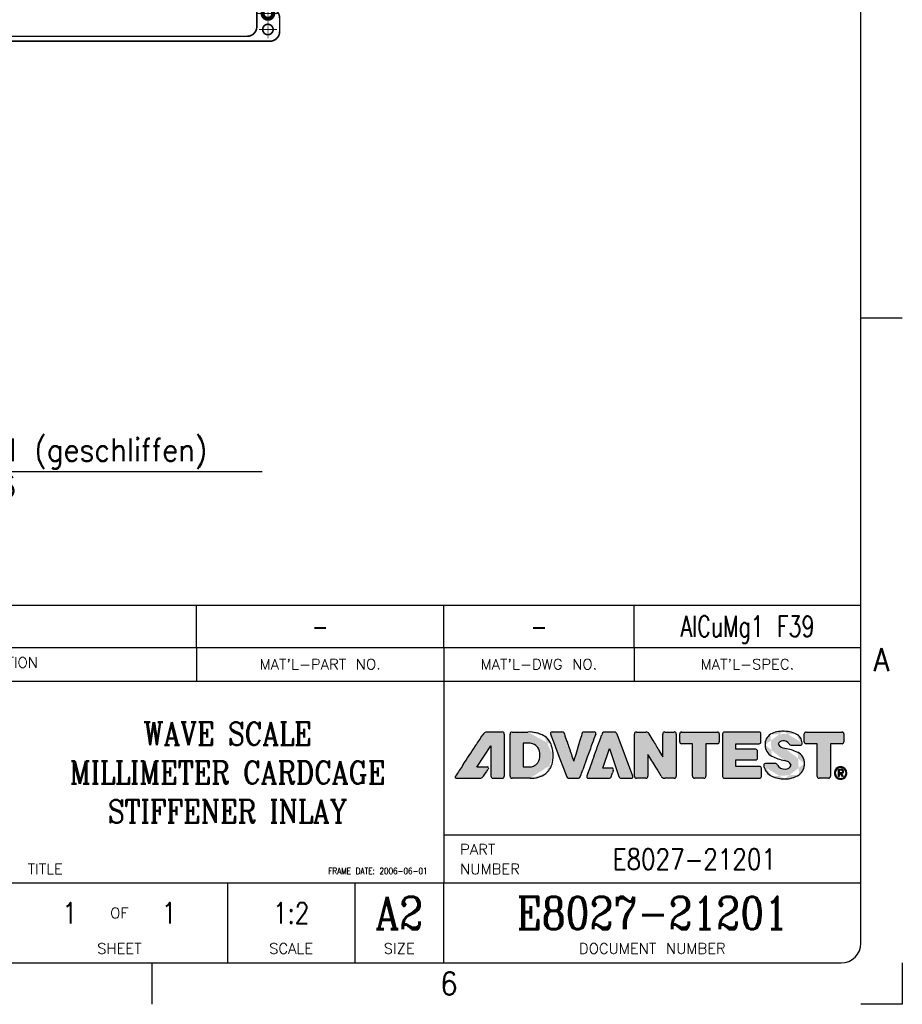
# Model space of a CAD drawing. Header units: millimetres. Extents: x -102 to 492, y -46 to 374.
# Tile 6 of 8: x 357 to 492, y -46 to 105. Entities that reach past the tile are written whole.
import ezdxf

# ---------------------------------------------------------------- set-up
doc = ezdxf.new("R2010")
doc.units = ezdxf.units.MM
doc.linetypes.add('DOT_CENTER', pattern=[14, 12, -1, 0, -1])
doc.layers.add('1', color=7, linetype='Continuous')
doc.layers.add('Layer_1', color=7, linetype='Continuous')
doc.styles.add('CONVERTER_12', font='txt.shx', dxfattribs={"width": 0.72})
doc.styles.add('CONVERTER_13', font='txt.shx', dxfattribs={"width": 0.9})
doc.styles.add('CONVERTER_14', font='txt.shx', dxfattribs={"width": 1.035})
doc.styles.add('CONVERTER_18', font='complex.shx', dxfattribs={"width": 0.855})
doc.styles.add('CONVERTER_19', font='txt.shx', dxfattribs={"width": 0.81})

# ---------------------------------------------------------------- blocks, each defined once
blk = doc.blocks.new('E8027-21201_Stiffener_Inlay__3', base_point=(453.45, 203.75))
at = {"color": 7, "linetype": 'Continuous', "const_width": 0.5}
for points in [[(456.7, 473.6, 0.414214), (453.7, 470.6, 0.414214)], [(463.7, 472.1, 0.414214), (460.7, 469.1, 0.414214)], [(617.07, 471.22, 0.198912), (614.95, 472.1, 0.198912)], [(631.85, 472.1, 0.198912), (629.73, 471.22, 0.198912)], [(786.1, 469.1, 0.414214), (783.1, 472.1, 0.414214)], [(793.1, 470.6, 0.414214), (790.1, 473.6, 0.414214)], [(620.17, 468.13, 0.198912), (622.64, 467.1, 0.198912)], [(624.16, 467.1, 0.198912), (626.63, 468.13, 0.198912)], [(453.7, 466.55, 0.198912), (454.58, 464.43, 0.198912)], [(792.22, 464.43, 0.198912), (793.1, 466.55, 0.198912)], [(459.2, 458.36, 0.198912), (458.17, 460.83, 0.198912)], [(788.63, 460.83, 0.198912), (787.6, 458.36, 0.198912)], [(476.9, 448.8, 0.414214), (473.4, 445.3, 0.414214)], [(543.4, 445.3, 0.414214), (539.9, 448.8, 0.414214)], [(566.9, 448.8, 0.414214), (563.4, 445.3, 0.414214)], [(683.4, 445.3, 0.414214), (679.9, 448.8, 0.414214)], [(706.9, 448.8, 0.414214), (703.4, 445.3, 0.414214)], [(773.4, 445.3, 0.414214), (769.9, 448.8, 0.414214)], [(543.4, 402.3, 0.414214), (546.9, 398.8, 0.414214)], [(559.9, 398.8, 0.414214), (563.4, 402.3, 0.414214)], [(683.4, 402.3, 0.414214), (686.9, 398.8, 0.414214)], [(699.9, 398.8, 0.414214), (703.4, 402.3, 0.414214)], [(458.17, 347.07, 0.198912), (459.2, 349.54, 0.198912)], [(787.6, 349.54, 0.198912), (788.63, 347.07, 0.198912)], [(454.58, 343.47, 0.198912), (453.7, 341.35, 0.198912)], [(793.1, 341.35, 0.198912), (792.22, 343.47, 0.198912)], [(453.7, 336.25, 0.198912), (454.58, 334.13, 0.198912)], [(792.22, 334.13, 0.198912), (793.1, 336.25, 0.198912)], [(459.2, 328.06, 0.198912), (458.17, 330.53, 0.198912)], [(788.63, 330.53, 0.198912), (787.6, 328.06, 0.198912)], [(546.9, 278.8, 0.414214), (543.4, 275.3, 0.414214)], [(563.4, 275.3, 0.414214), (559.9, 278.8, 0.414214)], [(686.9, 278.8, 0.414214), (683.4, 275.3, 0.414214)], [(703.4, 275.3, 0.414214), (699.9, 278.8, 0.414214)], [(473.4, 232.3, 0.414214), (476.9, 228.8, 0.414214)], [(539.9, 228.8, 0.414214), (543.4, 232.3, 0.414214)], [(563.4, 232.3, 0.414214), (566.9, 228.8, 0.414214)], [(679.9, 228.8, 0.414214), (683.4, 232.3, 0.414214)], [(703.4, 232.3, 0.414214), (706.9, 228.8, 0.414214)], [(769.9, 228.8, 0.414214), (773.4, 232.3, 0.414214)], [(458.17, 216.77, 0.198912), (459.2, 219.24, 0.198912)], [(787.6, 219.24, 0.198912), (788.63, 216.77, 0.198912)], [(454.58, 213.17, 0.198912), (453.7, 211.05, 0.198912)], [(793.1, 211.05, 0.198912), (792.22, 213.17, 0.198912)], [(460.7, 208.5, 0.414214), (463.7, 205.5, 0.414214)], [(622.64, 210.5, 0.198912), (620.17, 209.47, 0.198912)], [(626.63, 209.47, 0.198912), (624.16, 210.5, 0.198912)], [(783.1, 205.5, 0.414214), (786.1, 208.5, 0.414214)], [(453.7, 207, 0.414214), (456.7, 204, 0.414214)], [(614.95, 205.5, 0.198912), (617.07, 206.38, 0.198912)], [(629.73, 206.38, 0.198912), (631.85, 205.5, 0.198912)], [(790.1, 204, 0.414214), (793.1, 207, 0.414214)]]:
    blk.add_lwpolyline(points, format="xyb", dxfattribs=at)
for points in [[(455.7, 470, 1), (458.9, 470, 1)], [(621.8, 470.1, 1), (625, 470.1, 1)], [(787.9, 470, 1), (791.1, 470, 1)], [(455.3, 465.1, 1), (459.3, 465.1, 1)], [(455.8, 465.1, 1), (458.8, 465.1, 1)], [(456.05, 465.1, 1), (458.55, 465.1, 1)], [(549, 408.8, 1), (557.8, 408.8, 1)], [(549.6, 408.8, 1), (557.2, 408.8, 1)], [(689, 408.8, 1), (697.8, 408.8, 1)], [(689.6, 408.8, 1), (697.2, 408.8, 1)], [(455.7, 338.8, 1), (458.9, 338.8, 1)], [(787.9, 338.8, 1), (791.1, 338.8, 1)], [(549, 268.8, 1), (557.8, 268.8, 1)], [(549.6, 268.8, 1), (557.2, 268.8, 1)], [(689, 268.8, 1), (697.8, 268.8, 1)], [(689.6, 268.8, 1), (697.2, 268.8, 1)], [(787.5, 212.5, 1), (791.5, 212.5, 1)], [(788, 212.5, 1), (791, 212.5, 1)], [(788.25, 212.5, 1), (790.75, 212.5, 1)], [(455.7, 207.6, 1), (458.9, 207.6, 1)], [(621.8, 207.5, 1), (625, 207.5, 1)], [(787.9, 207.6, 1), (791.1, 207.6, 1)]]:
    blk.add_lwpolyline(points, format="xyb", close=True, dxfattribs=at)
for points in [[(790.1, 473.6), (456.7, 473.6)], [(463.7, 472.1), (614.95, 472.1)], [(617.07, 471.22), (620.17, 468.13)], [(629.73, 471.22), (626.63, 468.13)], [(631.85, 472.1), (783.1, 472.1)], [(453.7, 470.6), (453.7, 466.55)], [(460.7, 469.1), (460.7, 208.5)], [(786.1, 208.5), (786.1, 469.1)], [(793.1, 470.6), (793.1, 466.55)], [(622.64, 467.1), (624.16, 467.1)], [(458.17, 460.83), (454.58, 464.43)], [(788.63, 460.83), (792.22, 464.43)], [(459.2, 349.54), (459.2, 458.36)], [(787.6, 349.54), (787.6, 458.36)], [(539.9, 448.8), (476.9, 448.8)], [(679.9, 448.8), (566.9, 448.8)], [(769.9, 448.8), (706.9, 448.8)], [(473.4, 445.3), (473.4, 232.3)], [(543.4, 445.3), (543.4, 418.8)], [(563.4, 445.3), (563.4, 418.8)], [(683.4, 445.3), (683.4, 418.8)], [(703.4, 445.3), (703.4, 418.8)], [(773.4, 445.3), (773.4, 232.3)], [(543.4, 402.3), (543.4, 418.8)], [(543.4, 418.8), (563.4, 418.8)], [(563.4, 418.8), (563.4, 402.3)], [(683.4, 402.3), (683.4, 418.8)], [(683.4, 418.8), (703.4, 418.8)], [(703.4, 418.8), (703.4, 402.3)], [(559.9, 398.8), (546.9, 398.8)], [(699.9, 398.8), (686.9, 398.8)], [(458.17, 347.07), (454.58, 343.47)], [(788.63, 347.07), (792.22, 343.47)], [(453.7, 336.25), (453.7, 341.35)], [(793.1, 336.25), (793.1, 341.35)], [(458.17, 330.53), (454.58, 334.13)], [(788.63, 330.53), (792.22, 334.13)], [(459.2, 328.06), (459.2, 219.24)], [(787.6, 328.06), (787.6, 219.24)], [(546.9, 278.8), (559.9, 278.8)], [(686.9, 278.8), (699.9, 278.8)], [(543.4, 258.8), (543.4, 275.3)], [(563.4, 275.3), (563.4, 258.8)], [(683.4, 258.8), (683.4, 275.3)], [(703.4, 275.3), (703.4, 258.8)], [(543.4, 258.8), (543.4, 232.3)], [(563.4, 258.8), (543.4, 258.8)], [(563.4, 258.8), (563.4, 232.3)], [(703.4, 258.8), (683.4, 258.8)], [(683.4, 258.8), (683.4, 232.3)], [(703.4, 258.8), (703.4, 232.3)], [(539.9, 228.8), (476.9, 228.8)], [(679.9, 228.8), (566.9, 228.8)], [(769.9, 228.8), (706.9, 228.8)], [(458.17, 216.77), (454.58, 213.17)], [(788.63, 216.77), (792.22, 213.17)], [(453.7, 207), (453.7, 211.05)], [(617.07, 206.38), (620.17, 209.47)], [(624.16, 210.5), (622.64, 210.5)], [(629.73, 206.38), (626.63, 209.47)], [(793.1, 207), (793.1, 211.05)], [(614.95, 205.5), (463.7, 205.5)], [(783.1, 205.5), (631.85, 205.5)], [(790.1, 204), (456.7, 204)]]:
    blk.add_lwpolyline(points, dxfattribs=at)
at = {"layer": '1', "color": 1, "linetype": 'DOT_CENTER', "const_width": 0.25}
for points in [[(623.4, 480.25), (623.4, 194.06)], [(457.3, 472.76), (457.3, 467.24)], [(789.5, 472.76), (789.5, 467.24)], [(460.06, 470), (454.54, 470)], [(457.3, 468.3), (457.3, 461.9)], [(792.26, 470), (786.74, 470)], [(460.5, 465.1), (454.1, 465.1)], [(553.4, 414.64), (553.4, 402.96)], [(693.4, 414.64), (693.4, 402.96)], [(559.24, 408.8), (547.56, 408.8)], [(699.24, 408.8), (687.56, 408.8)], [(457.3, 341.56), (457.3, 336.04)], [(789.5, 341.56), (789.5, 336.04)], [(801.94, 338.8), (446.35, 338.8)], [(460.06, 338.8), (454.54, 338.8)], [(792.26, 338.8), (786.74, 338.8)], [(553.4, 274.64), (553.4, 262.96)], [(693.4, 274.64), (693.4, 262.96)], [(559.24, 268.8), (547.56, 268.8)], [(699.24, 268.8), (687.56, 268.8)], [(789.5, 215.7), (789.5, 209.3)], [(792.7, 212.5), (786.3, 212.5)], [(457.3, 210.36), (457.3, 204.84)], [(623.4, 210.26), (623.4, 204.74)], [(789.5, 210.36), (789.5, 204.84)], [(460.06, 207.6), (454.54, 207.6)], [(626.16, 207.5), (620.64, 207.5)], [(792.26, 207.6), (786.74, 207.6)]]:
    blk.add_lwpolyline(points, dxfattribs=at)
blk = doc.blocks.new('Back1', base_point=(623.4, 338.8))
blk.add_blockref('E8027-21201_Stiffener_Inlay__3', (453.45, 203.75))
blk = doc.blocks.new('AM_CREATE_SYMBOL_SURFACE__12', base_point=(332.45, 26.05))
at = {"layer": '1', "color": 7, "linetype": 'Continuous'}
for p, q in [((332.45, 26.05), (338.22, 36.05)), ((338.22, 36.05), (393.87, 36.05)), ((335.33, 31.05), (329.56, 31.05)), ((329.56, 31.05), (332.45, 26.05))]:
    blk.add_line(p, q, dxfattribs=at)
at = {"layer": '1', "color": 3, "style": 'CONVERTER_13', "width": 0.9}
for s, p in [('sanded (geschliffen)', (341.2, 37.6)), ('Ra 1.6', (341.2, 32))]:
    blk.add_text(s, height=3.5, dxfattribs=at).set_placement(p)
blk = doc.blocks.new('BOM', base_point=(281.21, 3.91))
at = {"color": 4, "linetype": 'Continuous'}
for p, q in [((281.21, 15.57), (485.6, 15.57)), ((281.21, 9.07), (281.21, 15.57)), ((291.46, 9.07), (291.46, 15.57)), ((302.29, 9.07), (302.29, 15.57)), ((383.81, 9.07), (383.81, 15.57)), ((421.7, 9.07), (421.7, 15.57)), ((450.85, 9.07), (450.85, 15.57)), ((281.21, 9.07), (485.6, 9.07)), ((291.46, 9.07), (291.46, 3.91)), ((302.29, 9.07), (302.29, 3.91)), ((383.81, 9.07), (383.81, 3.91)), ((421.7, 9.07), (421.7, 3.91)), ((450.85, 9.07), (450.85, 3.91))]:
    blk.add_line(p, q, dxfattribs=at)
at = {"layer": '1', "color": 4, "linetype": 'Continuous'}
blk.add_line((281.21, 9.07), (281.21, 3.91), dxfattribs=at)
at = {"color": 3, "char_height": 3.2, "line_spacing_factor": 1.020408, "style": 'CONVERTER_12'}
for s, insert, attachment_point in [('1', (286.33, 13.92), 2), ('A/R', (296.87, 13.92), 2), ('ALUMINIUM PLATE', (303.94, 13.92), 1), ('AlCuMg1 F39', (468.22, 13.92), 2), ('-', (402.76, 13.92), 2), ('-', (436.27, 13.92), 2)]:
    blk.add_mtext(s, dxfattribs=dict(at, insert=insert, attachment_point=attachment_point))
at = {"color": 4, "char_height": 1.6, "attachment_point": 5, "line_spacing_factor": 1.12545, "style": 'CONVERTER_14'}
for s, insert in [('PART/MATERIAL-DESCRIPTION', (343.05, 6.49)), ("MAT'L-PART NO.", (402.76, 6.49)), ("MAT'L-DWG NO.", (436.27, 6.49)), ("MAT'L-SPEC.", (468.22, 6.49)), ('ITEM', (286.33, 6.49)), ('QTY.', (296.87, 6.49))]:
    blk.add_mtext(s, dxfattribs=dict(at, insert=insert))
blk = doc.blocks.new('Drawing_Grid_Zones', base_point=(-95.7, -39.29))
at = {"layer": '1', "color": 4, "linetype": 'Continuous'}
for p, q in [((485.6, 59.59), (491.95, 59.59)), ((376.98, -39.29), (376.98, -45.64)), ((491.95, -39.29), (491.95, -45.64)), ((491.95, -45.64), (485.6, -45.64))]:
    blk.add_line(p, q, dxfattribs=at)
at = {"layer": '1', "color": 4, "char_height": 3.5, "attachment_point": 5, "line_spacing_factor": 1.080432, "style": 'CONVERTER_13'}
for s, insert in [('A', (488.77, 7.2)), ('6', (422.49, -42.46))]:
    blk.add_mtext(s, dxfattribs=dict(at, insert=insert))
blk = doc.blocks.new('A2_Size_Advantest_Frame', base_point=(-95.7, -39.29))
at = {"layer": '1', "linetype": 'Continuous'}
h = blk.add_hatch(color=242, dxfattribs=at)
edge = h.paths.add_edge_path()
edge.add_arc((428.65, -4.84), 1.11, 131.2129, 152.1376, ccw=False)
edge.add_arc((428.3, -4.58), 0.681, 85.6613, 124.1382, ccw=False)
edge.add_line((428.36, -3.9), (430.66, -3.9))
edge.add_arc((430.68, -4.21), 0.319, 46.776, 93.097, ccw=False)
edge.add_arc((430.65, -4.2), 0.322, -3.0087, 41.5607, ccw=False)
edge.add_line((430.98, -4.21), (430.98, -10.66))
edge.add_arc((430.65, -10.67), 0.322, -41.5492, 3.0178, ccw=False)
edge.add_arc((430.68, -10.65), 0.319, 266.8988, 313.2218, ccw=False)
edge.add_line((430.66, -10.97), (429.24, -10.97))
edge.add_arc((429.22, -10.65), 0.319, 226.7824, 273.0792, ccw=False)
edge.add_arc((429.24, -10.67), 0.322, 176.9993, 221.5998, ccw=False)
edge.add_line((428.92, -10.66), (428.92, -6.02))
edge.add_line((428.92, -6.02), (426.76, -9.26))
edge.add_line((426.76, -9.26), (428.38, -9.26))
edge.add_arc((428.41, -9.43), 0.175, 21.9526, 100.3217, ccw=False)
edge.add_arc((428.27, -9.38), 0.304, -37.4861, 3.3604, ccw=False)
edge.add_arc((254, 105.59), 209.08, 326.4113, 326.5793, ccw=False)
edge.add_arc((214.5, 131.62), 256.38, 326.2918, 326.4499, ccw=False)
edge.add_arc((427.17, -10.3), 0.711, 304.5943, 329.5321, ccw=False)
edge.add_arc((427.25, -10.32), 0.651, 266.6334, 299.2082, ccw=False)
edge.add_line((427.21, -10.97), (423.62, -10.97))
edge.add_arc((423.6, -10.82), 0.155, 199.4846, 278.746, ccw=False)
edge.add_arc((423.74, -10.83), 0.294, 143.4496, 187.0268, ccw=False)
edge.add_arc((759.61, -230.43), 401.58, 146.5283, 146.8196, ccw=False)
edge.add_arc((-7565.7, 5259.79), 9571.05, 326.599537, 326.620441)
edge.add_arc((225.98, 126.71), 240.52, 326.5016, 326.9888)
h = blk.add_hatch(color=242, dxfattribs=at)
edge = h.paths.add_edge_path()
edge.add_arc((435.56, -6.83), 2.78, 19.8575, 57.8327, ccw=False)
edge.add_arc((433.55, -7.51), 4.9, -1.2407, 19.3449, ccw=False)
edge.add_arc((434.37, -7.6), 4.09, 342.9433, 359.8034, ccw=False)
edge.add_arc((435.43, -7.97), 2.97, 309.5012, 343.7018, ccw=False)
edge.add_arc((435.13, -7.31), 3.67, 266.9314, 306.4505, ccw=False)
edge.add_line((434.94, -10.97), (432.18, -10.97))
edge.add_arc((432.16, -10.65), 0.319, 226.823, 273.0872, ccw=False)
edge.add_arc((432.19, -10.67), 0.322, 176.9952, 221.6235, ccw=False)
edge.add_line((431.86, -10.66), (431.86, -4.21))
edge.add_arc((432.18, -4.2), 0.322, 138.3649, 182.9957, ccw=False)
edge.add_arc((432.16, -4.22), 0.319, 86.9169, 133.1792, ccw=False)
edge.add_line((432.18, -3.9), (434.59, -3.9))
edge.add_arc((434.81, -8.43), 4.54, 60.5316, 92.7961, ccw=False)
edge = h.paths.add_edge_path(flags=16)
edge.add_arc((434.78, -7.43), 1.81, 69.2049, 89.7893)
edge.add_line((434.78, -5.62), (433.88, -5.62))
edge.add_line((433.88, -5.62), (433.88, -9.24))
edge.add_line((433.88, -9.24), (434.78, -9.24))
edge.add_arc((434.78, -7.42), 1.82, 270.2058, 290.781)
edge.add_arc((434.92, -7.78), 1.43, 290.4233, 325.0652)
edge.add_arc((434.4, -7.52), 2.01, 327.514, 362.6797)
edge.add_arc((434.4, -7.34), 2.01, 357.3228, 392.4912)
edge.add_arc((434.92, -7.08), 1.43, 34.9374, 69.5652)
h = blk.add_hatch(color=242, dxfattribs=at)
edge = h.paths.add_edge_path()
edge.add_arc((2415.22, -604.32), 2061.64, 163.07585, 163.1105)
edge.add_line((442.5, -5.36), (441.91, -7.32))
edge.add_line((441.91, -7.32), (441.59, -8.35))
edge.add_arc((2795.86, 795.05), 2487.57, 198.81727, 198.84237, ccw=False)
edge.add_arc((1970.68, 514.05), 1615.86, 198.75012, 198.82358, ccw=False)
edge.add_arc((547.03, 31.09), 112.53, 198.2619, 198.9026, ccw=False)
edge.add_arc((439.82, -4.24), 0.365, 11.5652, 54.9393)
edge.add_arc((439.83, -4.33), 0.439, 63.78, 94.5574)
edge.add_line((439.8, -3.9), (438.3, -3.9))
edge.add_arc((438.27, -4.13), 0.24, 83.0796, 147.3527)
edge.add_arc((438.36, -4.11), 0.312, 160.0377, 204.3362)
edge.add_line((438.07, -4.24), (438.61, -5.67))
edge.add_line((438.61, -5.67), (439.39, -7.76))
edge.add_line((439.39, -7.76), (440.12, -9.7))
edge.add_line((440.12, -9.7), (440.48, -10.66))
edge.add_arc((440.95, -10.51), 0.498, 196.8751, 230.6411)
edge.add_arc((440.88, -10.52), 0.452, 236.861, 273.7467)
edge.add_line((440.91, -10.97), (442.2, -10.97))
edge.add_arc((442.23, -10.52), 0.453, 266.2443, 303.1029)
edge.add_arc((442.16, -10.51), 0.498, 309.3397, 343.0953)
edge.add_arc((230.21, 66.82), 226.12, 339.9605, 340.2198)
edge.add_line((442.98, -9.7), (443.68, -7.76))
edge.add_arc((1707.35, -464.06), 1343.53, 160.05088, 160.14576, ccw=False)
edge.add_arc((625.29, -71.08), 192.31, 159.6624, 160.1154, ccw=False)
edge.add_arc((444.68, -4.11), 0.308, 335.4691, 380.2747)
edge.add_arc((444.77, -4.13), 0.239, 32.5756, 96.9307)
edge.add_line((444.74, -3.9), (443.24, -3.9))
edge.add_arc((443.21, -4.33), 0.438, 85.4524, 116.2458)
edge.add_arc((443.22, -4.24), 0.367, 125.0548, 168.3042)
h = blk.add_hatch(color=242, dxfattribs=at)
edge = h.paths.add_edge_path()
edge.add_arc((446.33, -4.3), 0.407, 84.0263, 136.7395)
edge.add_arc((447.04, -4.66), 1.19, 147.5283, 165.5944)
edge.add_arc((235.47, 70.58), 223.36, 340.0996, 340.3965, ccw=False)
edge.add_arc((-3122.2, 1281.37), 3792.67, 340.13344, 340.16629, ccw=False)
edge.add_line((444.76, -7.5), (444.02, -9.54))
edge.add_arc((897.19, -173.52), 481.93, 160.1064, 160.2414)
edge.add_arc((443.96, -10.77), 0.367, 153.4007, 198.1412)
edge.add_arc((443.79, -10.76), 0.219, 215.9679, 277.4662)
edge.add_line((443.82, -10.97), (446.91, -10.97))
edge.add_arc((446.98, -10.33), 0.644, 264.2396, 293.418)
edge.add_arc((447.02, -10.64), 0.355, 307.1062, 348.5529)
edge.add_arc((400.31, 5.2), 49.67, 341.3215, 341.9678)
edge.add_arc((482.22, -21.4), 36.45, 161.4132, 162.0642, ccw=False)
edge.add_arc((447.41, -9.66), 0.289, 334.1628, 389.1516)
edge.add_arc((447.49, -9.72), 0.271, 48.7579, 95.4394)
edge.add_line((447.46, -9.45), (446.07, -9.45))
edge.add_line((446.07, -9.45), (447.11, -6.44))
edge.add_line((447.11, -6.44), (448.53, -10.69))
edge.add_arc((448.95, -10.59), 0.431, 192.9526, 226.4926)
edge.add_arc((448.87, -10.63), 0.348, 232.4664, 273.7591)
edge.add_line((448.89, -10.98), (450.4, -10.98))
edge.add_arc((450.43, -10.7), 0.275, 263.8376, 320.9425)
edge.add_arc((450.39, -10.75), 0.282, 333.5837, 380.5952)
edge.add_line((450.66, -10.65), (448.27, -4.24))
edge.add_arc((447.78, -4.38), 0.508, 15.8865, 48.6488)
edge.add_arc((447.85, -4.3), 0.402, 49.1907, 90.2926)
edge.add_line((447.85, -3.9), (446.37, -3.9))
h = blk.add_hatch(color=242, dxfattribs=at)
edge = h.paths.add_edge_path()
edge.add_arc((452.63, -4.4), 0.555, 25.7406, 53.684, ccw=False)
edge.add_arc((766.1, 181.82), 364.06, 210.7192, 210.9078)
edge.add_arc((4524.71, 2427.83), 4742.61, 210.86472, 210.8879)
edge.add_line((454.72, -6.84), (455.24, -7.7))
edge.add_line((455.24, -7.7), (455.24, -4.21))
edge.add_arc((455.56, -4.2), 0.322, 138.394, 182.9907, ccw=False)
edge.add_arc((455.54, -4.21), 0.319, 86.9268, 133.2289, ccw=False)
edge.add_line((455.55, -3.9), (457, -3.9))
edge.add_arc((457.02, -4.21), 0.319, 46.7716, 93.103, ccw=False)
edge.add_arc((457, -4.2), 0.322, -3.0135, 41.5437, ccw=False)
edge.add_line((457.32, -4.21), (457.32, -10.66))
edge.add_arc((457, -10.67), 0.322, -41.5322, 3.0226, ccw=False)
edge.add_arc((457.02, -10.65), 0.319, 266.8929, 313.2262, ccw=False)
edge.add_line((457, -10.97), (455.55, -10.97))
edge.add_arc((455.51, -10.35), 0.624, 238.8213, 274.4402, ccw=False)
edge.add_arc((455.62, -10.34), 0.696, 206.0407, 231.2609, ccw=False)
edge.add_arc((274.55, -117.14), 209.52, 30.5478, 30.9863)
edge.add_arc((352.95, -69.75), 117.91, 30.8593, 31.9674)
edge.add_line((452.98, -7.32), (452.98, -10.66))
edge.add_arc((452.66, -10.67), 0.322, -41.5918, 2.9993, ccw=False)
edge.add_arc((452.69, -10.65), 0.319, 266.9235, 313.2312, ccw=False)
edge.add_line((452.67, -10.97), (451.22, -10.97))
edge.add_arc((451.2, -10.65), 0.319, 226.7732, 273.0682, ccw=False)
edge.add_arc((451.23, -10.67), 0.322, 177.0073, 221.6136, ccw=False)
edge.add_line((450.91, -10.66), (450.91, -4.21))
edge.add_arc((451.23, -4.2), 0.322, 138.3748, 182.9836, ccw=False)
edge.add_arc((451.2, -4.21), 0.319, 86.936, 133.229, ccw=False)
edge.add_line((451.22, -3.9), (452.67, -3.9))
edge.add_arc((452.71, -4.42), 0.526, 62.5739, 94.7644, ccw=False)
h = blk.add_hatch(color=242, dxfattribs=at)
edge = h.paths.add_edge_path()
edge.add_arc((463.63, -4.16), 0.276, -3.0915, 43.0704, ccw=False)
edge.add_line((463.9, -4.17), (463.9, -5.42))
edge.add_arc((463.63, -5.44), 0.27, -43.5552, 3.2851, ccw=False)
edge.add_arc((463.64, -5.41), 0.28, 266.8189, 310.8188, ccw=False)
edge.add_line((463.63, -5.69), (461.86, -5.69))
edge.add_line((461.86, -5.69), (461.86, -10.66))
edge.add_arc((461.54, -10.67), 0.322, -41.6216, 2.9941, ccw=False)
edge.add_arc((461.56, -10.65), 0.319, 266.9291, 313.2132, ccw=False)
edge.add_line((461.55, -10.97), (460.13, -10.97))
edge.add_arc((460.11, -10.65), 0.319, 226.7689, 273.0834, ccw=False)
edge.add_arc((460.13, -10.67), 0.322, 176.9954, 221.5775, ccw=False)
edge.add_line((459.81, -10.66), (459.81, -5.69))
edge.add_line((459.81, -5.69), (458.12, -5.69))
edge.add_arc((458.1, -5.41), 0.281, 229.2623, 273.2005, ccw=False)
edge.add_arc((458.12, -5.44), 0.27, 176.7075, 223.6119, ccw=False)
edge.add_line((457.85, -5.42), (457.85, -4.17))
edge.add_arc((458.12, -4.16), 0.276, 136.8733, 183.0987, ccw=False)
edge.add_arc((458.1, -4.17), 0.278, 86.9685, 131.6329, ccw=False)
edge.add_line((458.12, -3.9), (463.63, -3.9))
edge.add_arc((463.64, -4.17), 0.277, 48.285, 93.0107, ccw=False)
h = blk.add_hatch(color=242, dxfattribs=at)
edge = h.paths.add_edge_path()
edge.add_line((470.02, -3.9), (464.69, -3.9))
edge.add_arc((464.67, -4.17), 0.277, 86.9784, 131.6665)
edge.add_arc((464.69, -4.16), 0.276, 136.8941, 183.0951)
edge.add_line((464.41, -4.17), (464.41, -10.7))
edge.add_arc((464.69, -10.71), 0.276, 176.8754, 223.1158)
edge.add_arc((464.67, -10.7), 0.278, 228.4063, 273.045)
edge.add_line((464.69, -10.97), (470.09, -10.97))
edge.add_arc((470.1, -10.7), 0.277, 266.9676, 311.6369)
edge.add_arc((470.08, -10.71), 0.276, 316.911, 363.1199)
edge.add_line((470.36, -10.7), (470.36, -9.45))
edge.add_arc((470.09, -9.44), 0.27, 356.7513, 403.5703)
edge.add_arc((470.1, -9.46), 0.28, 49.1163, 93.1527)
edge.add_line((470.09, -9.18), (466.46, -9.18))
edge.add_line((466.46, -9.18), (466.46, -8.16))
edge.add_line((466.46, -8.16), (469.48, -8.16))
edge.add_arc((469.5, -7.88), 0.278, 266.9675, 311.6213)
edge.add_arc((469.48, -7.9), 0.276, 316.8629, 363.0993)
edge.add_line((469.76, -7.89), (469.76, -6.81))
edge.add_arc((469.48, -6.8), 0.276, 356.896, 403.1266)
edge.add_arc((469.5, -6.82), 0.278, 48.3782, 93.0355)
edge.add_line((469.48, -6.54), (466.46, -6.54))
edge.add_line((466.46, -6.54), (466.46, -5.69))
edge.add_line((466.46, -5.69), (470.02, -5.69))
edge.add_arc((470.04, -5.41), 0.28, 266.8206, 310.8136)
edge.add_arc((470.02, -5.44), 0.27, 316.436, 363.284)
edge.add_line((470.29, -5.42), (470.29, -4.17))
edge.add_arc((470.02, -4.16), 0.276, 356.9096, 403.0791)
edge.add_arc((470.04, -4.17), 0.277, 48.2903, 93.0089)
h = blk.add_hatch(color=242, dxfattribs=at)
edge = h.paths.add_edge_path()
edge.add_arc((473.78, -9.56), 1.29, 27.8852, 85.3071)
edge.add_arc((475.68, 0.04), 8.5, 244.0232, 257.804, ccw=False)
edge.add_arc((472.78, -5.93), 1.86, 178.3952, 243.7178, ccw=False)
edge.add_arc((472.72, -5.78), 1.81, 122.186, 183.1643, ccw=False)
edge.add_arc((473.55, -7.5), 3.72, 87.3508, 118.8342, ccw=False)
edge.add_arc((473.89, -7.92), 4.13, 64.0933, 92.3968, ccw=False)
edge.add_arc((474.94, -5.69), 1.67, 4.0624, 62.9007, ccw=False)
edge.add_arc((476.26, -5.63), 0.349, -33.696, 10.1429, ccw=False)
edge.add_arc((476.32, -5.57), 0.341, 264.5084, 312.5583, ccw=False)
edge.add_line((476.29, -5.91), (475.03, -5.91))
edge.add_arc((474.98, -5.29), 0.627, 250.4278, 274.4766, ccw=False)
edge.add_arc((474.94, -5.56), 0.361, 203.2173, 241.2797, ccw=False)
edge.add_arc((473.78, -6.26), 1, 33.9094, 98.6422)
edge.add_arc((473.59, -5.96), 0.692, 86.9913, 165.084)
edge.add_arc((474.03, -5.08), 1.31, 212.3893, 267.464)
edge.add_arc((472.6, -14.13), 7.85, 65.0087, 79.9481, ccw=False)
edge.add_arc((475.13, -8.67), 1.84, -1.9593, 64.5467, ccw=False)
edge.add_arc((474.89, -8.78), 2.08, -53.337, 1.42, ccw=False)
edge.add_arc((474.08, -7.43), 3.65, 267.3689, 304.2257, ccw=False)
edge.add_arc((473.8, -6.69), 4.39, 245.0699, 271.3755, ccw=False)
edge.add_arc((472.91, -8.65), 2.23, 194.4794, 244.7934, ccw=False)
edge.add_arc((471.27, -9.02), 0.555, 162.557, 199.8904, ccw=False)
edge.add_arc((470.97, -8.99), 0.266, 82.6513, 149.6911, ccw=False)
edge.add_line((471, -8.73), (472.44, -8.73))
edge.add_arc((472.49, -9.22), 0.493, 66.294, 96.225, ccw=False)
edge.add_arc((472.46, -9.05), 0.362, 13.7236, 51.3644, ccw=False)
edge.add_arc((473.83, -8.44), 1.14, 207.1473, 278.4504)
edge.add_arc((474.07, -8.68), 0.892, 265.3648, 342.1276)
h = blk.add_hatch(color=242, dxfattribs=at)
edge = h.paths.add_edge_path()
edge.add_arc((482.71, -4.16), 0.276, -3.0936, 43.0823, ccw=False)
edge.add_line((482.98, -4.17), (482.98, -5.42))
edge.add_arc((482.71, -5.44), 0.27, -43.5672, 3.2872, ccw=False)
edge.add_arc((482.73, -5.41), 0.28, 266.8136, 310.7998, ccw=False)
edge.add_line((482.71, -5.69), (480.94, -5.69))
edge.add_line((480.94, -5.69), (480.94, -10.66))
edge.add_arc((480.62, -10.67), 0.322, -41.5722, 3.0037, ccw=False)
edge.add_arc((480.65, -10.65), 0.318, 266.9184, 313.2402, ccw=False)
edge.add_line((480.63, -10.97), (479.21, -10.97))
edge.add_arc((479.19, -10.65), 0.319, 226.7691, 273.0994, ccw=False)
edge.add_arc((479.21, -10.67), 0.322, 176.9831, 221.5439, ccw=False)
edge.add_line((478.89, -10.66), (478.89, -5.69))
edge.add_line((478.89, -5.69), (477.2, -5.69))
edge.add_arc((477.19, -5.41), 0.28, 229.1512, 273.1824, ccw=False)
edge.add_arc((477.2, -5.44), 0.271, 176.7133, 223.5198, ccw=False)
edge.add_line((476.93, -5.42), (476.93, -4.17))
edge.add_arc((477.2, -4.16), 0.276, 136.9647, 183.0932, ccw=False)
edge.add_arc((477.19, -4.17), 0.276, 86.9883, 131.7453, ccw=False)
edge.add_line((477.2, -3.9), (482.71, -3.9))
edge.add_arc((482.72, -4.17), 0.277, 48.3042, 93.0163, ccw=False)
at = {"color": 7, "linetype": 'Continuous'}
for p, q in [((281.21, 3.91), (485.6, 3.91)), ((421.7, 3.91), (421.7, -27.05)), ((421.7, -27.05), (355.44, -27.05)), ((485.6, -27.05), (421.7, -27.05)), ((421.7, -39.29), (421.7, -27.05))]:
    blk.add_line(p, q, dxfattribs=at)
at = {"color": 4, "linetype": 'Continuous'}
for p, q in [((485.6, -19.72), (421.7, -19.72)), ((388.57, -27.05), (388.57, -39.29))]:
    blk.add_line(p, q, dxfattribs=at)
at = {"layer": '1', "color": 7, "linetype": 'Continuous'}
for p, q in [((485.6, -36.29), (485.6, 365.01)), ((-92.7, -39.29), (482.6, -39.29))]:
    blk.add_line(p, q, dxfattribs=at)
at = {"layer": '1', "color": 4, "linetype": 'Continuous'}
blk.add_line((408.05, -27.05), (408.05, -39.29), dxfattribs=at)
at = {"layer": '1', "color": 7, "linetype": 'Continuous'}
blk.add_arc((482.6, -36.29), 3, 270, 0, dxfattribs=at)
at = {"layer": 'Layer_1', "color": 242, "linetype": 'Continuous'}
for p, q in [((430.66, -3.9), (428.36, -3.9)), ((430.98, -10.66), (430.98, -4.21)), ((431.86, -10.66), (431.86, -4.21)), ((432.18, -3.9), (434.59, -3.9)), ((438.07, -4.24), (438.61, -5.67)), ((439.8, -3.9), (438.3, -3.9)), ((444.74, -3.9), (443.24, -3.9)), ((447.85, -3.9), (446.37, -3.9)), ((450.66, -10.65), (448.27, -4.24)), ((450.91, -10.66), (450.91, -4.21)), ((451.22, -3.9), (452.67, -3.9)), ((455.24, -7.7), (455.24, -4.21)), ((455.55, -3.9), (457, -3.9)), ((457.32, -4.21), (457.32, -10.66)), ((457.85, -5.42), (457.85, -4.17)), ((458.12, -3.9), (463.63, -3.9)), ((463.9, -4.17), (463.9, -5.42)), ((464.41, -4.17), (464.41, -10.7)), ((470.02, -3.9), (464.69, -3.9)), ((470.29, -5.42), (470.29, -4.17)), ((476.93, -5.42), (476.93, -4.17)), ((477.2, -3.9), (482.71, -3.9)), ((482.98, -4.17), (482.98, -5.42)), ((426.76, -9.26), (428.92, -6.02)), ((428.92, -6.02), (428.92, -10.66)), ((434.78, -5.62), (433.88, -5.62)), ((433.88, -5.62), (433.88, -9.24)), ((438.61, -5.67), (439.39, -7.76)), ((442.5, -5.36), (441.91, -7.32)), ((459.81, -5.69), (458.12, -5.69)), ((459.81, -10.66), (459.81, -5.69)), ((463.63, -5.69), (461.86, -5.69)), ((461.86, -5.69), (461.86, -10.66)), ((466.46, -6.54), (466.46, -5.69)), ((466.46, -5.69), (470.02, -5.69)), ((475.03, -5.91), (476.29, -5.91)), ((478.89, -5.69), (477.2, -5.69)), ((478.89, -10.66), (478.89, -5.69)), ((482.71, -5.69), (480.94, -5.69)), ((480.94, -5.69), (480.94, -10.66)), ((441.91, -7.32), (441.59, -8.35)), ((444.76, -7.5), (444.02, -9.54)), ((446.07, -9.45), (447.11, -6.44)), ((447.11, -6.44), (448.53, -10.69)), ((452.98, -7.32), (452.98, -10.66)), ((454.72, -6.84), (455.24, -7.7)), ((469.48, -6.54), (466.46, -6.54)), ((469.76, -7.89), (469.76, -6.81)), ((439.39, -7.76), (440.12, -9.7)), ((443.68, -7.76), (442.98, -9.7)), ((466.46, -9.18), (466.46, -8.16)), ((466.46, -8.16), (469.48, -8.16)), ((472.44, -8.73), (471, -8.73)), ((428.38, -9.26), (426.76, -9.26)), ((433.88, -9.24), (434.78, -9.24)), ((440.12, -9.7), (440.48, -10.66)), ((447.46, -9.45), (446.07, -9.45)), ((470.09, -9.18), (466.46, -9.18)), ((470.36, -10.7), (470.36, -9.45)), ((482.15, -10.72), (482.15, -9.63)), ((482.15, -9.63), (482.58, -9.63)), ((482.58, -9.74), (482.28, -9.74)), ((482.28, -9.74), (482.28, -10.12)), ((482.28, -10.12), (482.58, -10.12)), ((482.49, -10.23), (482.28, -10.23)), ((482.28, -10.23), (482.28, -10.72)), ((482.78, -10.72), (482.49, -10.23)), ((482.63, -10.23), (482.9, -10.72)), ((483.45, -10.29), (483.45, -10.08)), ((423.62, -10.97), (427.21, -10.97)), ((429.24, -10.97), (430.66, -10.97)), ((434.94, -10.97), (432.18, -10.97)), ((440.91, -10.97), (442.2, -10.97)), ((443.82, -10.97), (446.91, -10.97)), ((448.89, -10.98), (450.4, -10.98)), ((452.67, -10.97), (451.22, -10.97)), ((457, -10.97), (455.55, -10.97)), ((461.55, -10.97), (460.13, -10.97)), ((464.69, -10.97), (470.09, -10.97)), ((480.63, -10.97), (479.21, -10.97)), ((482.28, -10.72), (482.15, -10.72)), ((482.9, -10.72), (482.78, -10.72))]:
    blk.add_line(p, q, dxfattribs=at)
for centre, radius, start, end in [((225.98, 126.71), 240.52, 326.5016, 326.9888), ((428.65, -4.84), 1.11, 131.2129, 152.1376), ((428.3, -4.58), 0.681, 85.6613, 124.1382), ((430.68, -4.21), 0.319, 46.776, 93.097), ((430.65, -4.2), 0.322, 356.9913, 41.5607), ((432.18, -4.2), 0.322, 138.3649, 182.9957), ((432.16, -4.22), 0.319, 86.9169, 133.1792), ((434.81, -8.43), 4.54, 60.5316, 92.7961), ((435.56, -6.83), 2.78, 19.8575, 57.8327), ((438.36, -4.11), 0.312, 160.0377, 204.3362), ((438.27, -4.13), 0.24, 83.0796, 147.3527), ((439.83, -4.33), 0.439, 63.78, 94.5574), ((439.82, -4.24), 0.365, 11.5652, 54.9393), ((547.03, 31.09), 112.53, 198.2619, 198.9026), ((2415.22, -604.32), 2061.64, 163.07585, 163.1105), ((443.22, -4.24), 0.367, 125.0548, 168.3042), ((443.21, -4.33), 0.438, 85.4524, 116.2458), ((625.29, -71.08), 192.31, 159.6624, 160.1154), ((444.77, -4.13), 0.239, 32.5756, 96.9307), ((444.68, -4.11), 0.308, 335.4691, 20.2747), ((235.47, 70.58), 223.36, 340.0996, 340.3965), ((447.04, -4.66), 1.19, 147.5283, 165.5944), ((446.33, -4.3), 0.407, 84.0263, 136.7395), ((447.85, -4.3), 0.402, 49.1907, 90.2926), ((447.78, -4.38), 0.508, 15.8865, 48.6488), ((451.23, -4.2), 0.322, 138.3748, 182.9836), ((451.2, -4.21), 0.319, 86.936, 133.229), ((452.71, -4.42), 0.526, 62.5739, 94.7644), ((452.63, -4.4), 0.555, 25.7406, 53.684), ((766.1, 181.82), 364.06, 210.7192, 210.9078), ((455.56, -4.2), 0.322, 138.394, 182.9907), ((455.54, -4.21), 0.319, 86.9268, 133.2289), ((457.02, -4.21), 0.319, 46.7716, 93.103), ((457, -4.2), 0.322, 356.9865, 41.5437), ((458.12, -4.16), 0.276, 136.8733, 183.0987), ((458.1, -4.17), 0.278, 86.9685, 131.6329), ((463.64, -4.17), 0.277, 48.285, 93.0107), ((463.63, -4.16), 0.276, 356.9085, 43.0704), ((464.69, -4.16), 0.276, 136.8941, 183.0951), ((464.67, -4.17), 0.277, 86.9784, 131.6665), ((470.04, -4.17), 0.277, 48.2903, 93.0089), ((470.02, -4.16), 0.276, 356.9096, 43.0791), ((472.72, -5.78), 1.81, 122.186, 183.1643), ((473.55, -7.5), 3.72, 87.3508, 118.8342), ((473.89, -7.92), 4.13, 64.0933, 92.3968), ((474.94, -5.69), 1.67, 4.0624, 62.9007), ((477.2, -4.16), 0.276, 136.9647, 183.0932), ((477.19, -4.17), 0.276, 86.9883, 131.7453), ((482.72, -4.17), 0.277, 48.3042, 93.0163), ((482.71, -4.16), 0.276, 356.9064, 43.0823), ((434.78, -7.43), 1.81, 69.2049, 89.7893), ((434.92, -7.08), 1.43, 34.9374, 69.5652), ((433.55, -7.51), 4.9, 358.7593, 19.3449), ((1970.68, 514.05), 1615.86, 198.75012, 198.82358), ((1707.35, -464.06), 1343.53, 160.05088, 160.14576), ((-3122.2, 1281.37), 3792.67, 340.13344, 340.16629), ((4524.71, 2427.83), 4742.61, 210.86472, 210.8879), ((458.12, -5.44), 0.27, 176.7075, 223.6119), ((458.1, -5.41), 0.281, 229.2623, 273.2005), ((463.64, -5.41), 0.28, 266.8189, 310.8188), ((463.63, -5.44), 0.27, 316.4448, 3.2851), ((470.04, -5.41), 0.28, 266.8206, 310.8136), ((470.02, -5.44), 0.27, 316.436, 3.284), ((472.78, -5.93), 1.86, 178.3952, 243.7178), ((473.59, -5.96), 0.692, 86.9913, 165.084), ((474.03, -5.08), 1.31, 212.3893, 267.464), ((473.78, -6.26), 1, 33.9094, 98.6422), ((474.94, -5.56), 0.361, 203.2173, 241.2797), ((474.98, -5.29), 0.627, 250.4278, 274.4766), ((476.32, -5.57), 0.341, 264.5084, 312.5583), ((476.26, -5.63), 0.349, 326.304, 10.1429), ((477.2, -5.44), 0.271, 176.7133, 223.5198), ((477.19, -5.41), 0.28, 229.1512, 273.1824), ((482.73, -5.41), 0.28, 266.8136, 310.7998), ((482.71, -5.44), 0.27, 316.4328, 3.2872), ((-7565.7, 5259.79), 9571.05, 326.599537, 326.620441), ((434.4, -7.34), 2.01, 357.3228, 32.4912), ((434.4, -7.52), 2.01, 327.514, 2.6797), ((2795.86, 795.05), 2487.57, 198.81727, 198.84237), ((352.95, -69.75), 117.91, 30.8593, 31.9674), ((469.5, -6.82), 0.278, 48.3782, 93.0355), ((469.48, -6.8), 0.276, 356.896, 43.1266), ((472.6, -14.13), 7.85, 65.0087, 79.9481), ((475.13, -8.67), 1.84, 358.0407, 64.5467), ((759.61, -230.43), 401.58, 146.5283, 146.8196), ((434.92, -7.78), 1.43, 290.4233, 325.0652), ((435.43, -7.97), 2.97, 309.5012, 343.7018), ((434.37, -7.6), 4.09, 342.9433, 359.8034), ((469.5, -7.88), 0.278, 266.9675, 311.6213), ((469.48, -7.9), 0.276, 316.8629, 3.0993), ((471.27, -9.02), 0.555, 162.557, 199.8904), ((470.97, -8.99), 0.266, 82.6513, 149.6911), ((475.68, 0.04), 8.5, 244.0232, 257.804), ((472.49, -9.22), 0.493, 66.294, 96.225), ((472.46, -9.05), 0.362, 13.7236, 51.3644), ((473.83, -8.44), 1.14, 207.1473, 278.4504), ((473.78, -9.56), 1.29, 27.8852, 85.3071), ((474.07, -8.68), 0.892, 265.3648, 342.1276), ((474.89, -8.78), 2.08, 306.663, 1.42), ((214.5, 131.62), 256.38, 326.2918, 326.4499), ((254, 105.59), 209.08, 326.4113, 326.5793), ((428.41, -9.43), 0.175, 21.9526, 100.3217), ((428.27, -9.38), 0.304, 322.5139, 3.3604), ((434.78, -7.42), 1.82, 270.2058, 290.781), ((435.13, -7.31), 3.67, 266.9314, 306.4505), ((230.21, 66.82), 226.12, 339.9605, 340.2198), ((897.19, -173.52), 481.93, 160.1064, 160.2414), ((400.31, 5.2), 49.67, 341.3215, 341.9678), ((447.49, -9.72), 0.271, 48.7579, 95.4394), ((482.22, -21.4), 36.45, 161.4132, 162.0642), ((447.41, -9.66), 0.289, 334.1628, 29.1516), ((274.55, -117.14), 209.52, 30.5478, 30.9863), ((470.1, -9.46), 0.28, 49.1163, 93.1527), ((470.09, -9.44), 0.27, 356.7513, 43.5703), ((472.91, -8.65), 2.23, 194.4794, 244.7934), ((474.08, -7.43), 3.65, 267.3689, 304.2257), ((482.5, -10.18), 0.951, 134.9333, 180.0809), ((482.5, -10.19), 0.951, 179.9327, 225.0702), ((482.5, -10.18), 0.82, 134.9425, 180.0813), ((482.5, -10.19), 0.819, 179.9285, 225.0803), ((482.5, -10.18), 0.951, 89.92, 135.0767), ((482.5, -10.18), 0.819, 89.9274, 135.0909), ((482.51, -10.18), 0.95, 47.8598, 90.089), ((482.51, -10.18), 0.818, 44.9052, 90.0749), ((482.62, -9.99), 0.369, 43.2816, 94.9528), ((482.6, -10.03), 0.284, 56.0239, 93.9086), ((482.6, -9.83), 0.287, 266.0599, 302.9432), ((482.64, -9.89), 0.344, 268.6256, 311.061), ((482.65, -9.92), 0.167, 356.6499, 50.242), ((482.65, -9.94), 0.173, 309.6223, 4.0246), ((482.67, -9.95), 0.273, 314.6799, 1.8775), ((482.62, -9.93), 0.322, 358.0395, 35.6882), ((482.51, -10.18), 0.82, 359.9166, 45.0505), ((482.51, -10.19), 0.819, 314.9267, 0.0736), ((482.51, -10.18), 0.952, 6.2305, 47.9864), ((482.51, -10.19), 0.952, 312.0159, 353.7543), ((423.74, -10.83), 0.294, 143.4496, 187.0268), ((423.6, -10.82), 0.155, 199.4846, 278.746), ((427.25, -10.32), 0.651, 266.6334, 299.2082), ((427.17, -10.3), 0.711, 304.5943, 329.5321), ((429.24, -10.67), 0.322, 176.9993, 221.5998), ((429.22, -10.65), 0.319, 226.7824, 273.0792), ((430.68, -10.65), 0.319, 266.8988, 313.2218), ((430.65, -10.67), 0.322, 318.4508, 3.0178), ((432.19, -10.67), 0.322, 176.9952, 221.6235), ((432.16, -10.65), 0.319, 226.823, 273.0872), ((440.95, -10.51), 0.498, 196.8751, 230.6411), ((440.88, -10.52), 0.452, 236.861, 273.7467), ((442.23, -10.52), 0.453, 266.2443, 303.1029), ((442.16, -10.51), 0.498, 309.3397, 343.0953), ((443.96, -10.77), 0.367, 153.4007, 198.1412), ((443.79, -10.76), 0.219, 215.9679, 277.4662), ((446.98, -10.33), 0.644, 264.2396, 293.418), ((447.02, -10.64), 0.355, 307.1062, 348.5529), ((448.95, -10.59), 0.431, 192.9526, 226.4926), ((448.87, -10.63), 0.348, 232.4664, 273.7591), ((450.43, -10.7), 0.275, 263.8376, 320.9425), ((450.39, -10.75), 0.282, 333.5837, 20.5952), ((451.23, -10.67), 0.322, 177.0073, 221.6136), ((451.2, -10.65), 0.319, 226.7732, 273.0682), ((452.69, -10.65), 0.319, 266.9235, 313.2312), ((452.66, -10.67), 0.322, 318.4082, 2.9993), ((455.62, -10.34), 0.696, 206.0407, 231.2609), ((455.51, -10.35), 0.624, 238.8213, 274.4402), ((457.02, -10.65), 0.319, 266.8929, 313.2262), ((457, -10.67), 0.322, 318.4678, 3.0226), ((460.13, -10.67), 0.322, 176.9954, 221.5775), ((460.11, -10.65), 0.319, 226.7689, 273.0834), ((461.56, -10.65), 0.319, 266.9291, 313.2132), ((461.54, -10.67), 0.322, 318.3784, 2.9941), ((464.69, -10.71), 0.276, 176.8754, 223.1158), ((464.67, -10.7), 0.278, 228.4063, 273.045), ((470.1, -10.7), 0.277, 266.9676, 311.6369), ((470.08, -10.71), 0.276, 316.911, 3.1199), ((473.8, -6.69), 4.39, 245.0699, 271.3755), ((479.21, -10.67), 0.322, 176.9831, 221.5439), ((479.19, -10.65), 0.319, 226.7691, 273.0994), ((480.65, -10.65), 0.318, 266.9184, 313.2402), ((480.62, -10.67), 0.322, 318.4278, 3.0037), ((482.5, -10.19), 0.951, 224.912, 270.0728), ((482.5, -10.19), 0.819, 224.9242, 270.0716), ((482.51, -10.19), 0.819, 269.9261, 315.0797), ((482.51, -10.19), 0.95, 269.9176, 312.1537)]:
    blk.add_arc(centre, radius, start, end, dxfattribs=at)
at = {"layer": '1'}
for name, p in [('Drawing_Grid_Zones', (-95.7, -39.29)), ('AM_CREATE_SYMBOL_SURFACE__12', (332.45, 26.05)), ('BOM', (281.21, 3.91))]:
    blk.add_blockref(name, p, dxfattribs=at)
at = {"color": 3, "attachment_point": 5, "line_spacing_factor": 1.020408}
for s, insert, char_height, style in [('WAVE SCALE \\PMILLIMETER CARDCAGE\\PSTIFFENER INLAY', (388.57, -10.11), 3.5, 'CONVERTER_18'), ('E8027-21201', (460.08, -23.39), 3.2, 'CONVERTER_19'), ('E8027-21201', (453.65, -31.64), 5, 'CONVERTER_18'), ('1', (364.4, -31.64), 3.2, 'CONVERTER_19'), ('1', (379.6, -31.64), 3.2, 'CONVERTER_19'), ('1:2', (398.31, -31.64), 3.2, 'CONVERTER_19')]:
    blk.add_mtext(s, dxfattribs=dict(at, insert=insert, char_height=char_height, style=style))
at = {"color": 4}
for s, insert, char_height, attachment_point, line_spacing_factor, style in [('PART\\PNUMBER', (424.2, -23.39), 1.6, 4, 1.12545, 'CONVERTER_14'), ('TITLE', (357.94, -25.7), 1.6, 7, 1.12545, 'CONVERTER_14'), ('FRAME DATE: 2006-06-01', (419.2, -25.7), 1, 9, 1.020408, 'CONVERTER_19'), ('A2', (414.87, -31.64), 5, 5, 1.020408, 'CONVERTER_18'), ('OF', (372, -31.64), 1.6, 5, 1.12545, 'CONVERTER_14'), ('SHEET', (372, -37.88), 1.6, 8, 1.12545, 'CONVERTER_14'), ('SCALE', (398.31, -37.88), 1.6, 8, 1.12545, 'CONVERTER_14'), ('SIZE', (414.87, -37.88), 1.6, 8, 1.12545, 'CONVERTER_14'), ('DOCUMENT NUMBER', (453.65, -37.88), 1.6, 8, 1.12545, 'CONVERTER_14')]:
    blk.add_mtext(s, dxfattribs=dict(at, insert=insert, char_height=char_height, attachment_point=attachment_point, line_spacing_factor=line_spacing_factor, style=style))

msp = doc.modelspace()

# ---------------------------------------------------------------- block references
msp.add_blockref('A2_Size_Advantest_Frame', (-95.7, -39.29))
at = {"xscale": 0.5, "yscale": 0.5, "zscale": 0.5}
msp.add_blockref('Back1', (311.7, 169.4), dxfattribs=at)

doc.saveas('drawing.dxf')
